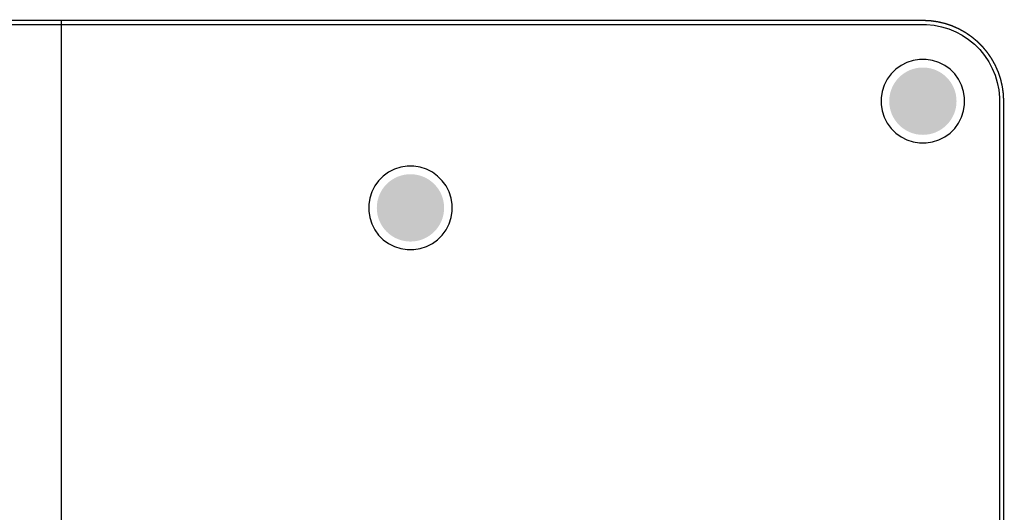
# Model space of a CAD drawing. Header units: inches. Extents: x 0 to 140, y 0 to 140.
# Tile 42 of 42: x 67 to 140, y 103 to 140. Entities that reach past the tile are written whole.
import ezdxf

# ---------------------------------------------------------------- set-up
doc = ezdxf.new("R2010")
doc.units = ezdxf.units.IN
for name, color, linetype in [('Board', 56, 'Continuous'), ('BOTTOM', 5, 'Continuous'), ('Bottom Solder', 6, 'Continuous'), ('Pad Holes', 156, 'Continuous'), ('TOP', 1, 'Continuous'), ('Top Solder', 216, 'Continuous')]:
    doc.layers.add(name, color=color, linetype=linetype)

msp = doc.modelspace()

# ---------------------------------------------------------------- hatches: boundary and pattern name
at = {"layer": 'BOTTOM'}
h = msp.add_hatch(color=5, dxfattribs=at)
edge = h.paths.add_edge_path()
edge.add_arc((134, 134), 1.5, 0, 360)
h = msp.add_hatch(color=5, dxfattribs=at)
edge = h.paths.add_edge_path()
edge.add_arc((95.93, 126.077), 1.5, 0, 360)
at = {"layer": 'Bottom Solder'}
h = msp.add_hatch(color=6, dxfattribs=at)
edge = h.paths.add_edge_path()
edge.add_arc((134, 134), 2.5, 0, 360)
h = msp.add_hatch(color=6, dxfattribs=at)
edge = h.paths.add_edge_path()
edge.add_arc((95.93, 126.077), 2.5, 0, 360)
at = {"layer": 'Pad Holes'}
h = msp.add_hatch(color=7, dxfattribs=at)
edge = h.paths.add_edge_path()
edge.add_arc((134, 134), 1.75, 0, 360)
h = msp.add_hatch(color=7, dxfattribs=at)
edge = h.paths.add_edge_path()
edge.add_arc((95.93, 126.077), 1.75, 0, 360)
at = {"layer": 'TOP'}
h = msp.add_hatch(color=1, dxfattribs=at)
edge = h.paths.add_edge_path()
edge.add_arc((134, 134), 1.5, 0, 360)
h = msp.add_hatch(color=1, dxfattribs=at)
edge = h.paths.add_edge_path()
edge.add_arc((95.93, 126.077), 1.5, 0, 360)
at = {"layer": 'Top Solder'}
h = msp.add_hatch(color=216, dxfattribs=at)
edge = h.paths.add_edge_path()
edge.add_arc((134, 134), 2.5, 0, 360)
h = msp.add_hatch(color=216, dxfattribs=at)
edge = h.paths.add_edge_path()
edge.add_arc((95.93, 126.077), 2.5, 0, 360)

# ---------------------------------------------------------------- linework, layer by layer
at = {"layer": 'Board', "const_width": 0.1}
for points in [[(6, 140), (134, 140)], [(70, 71.75), (70, 140)], [(70, 71.75), (70, 140)], [(140, 6), (140, 134)]]:
    msp.add_lwpolyline(points, dxfattribs=at)
at = {"layer": 'Board', "const_width": 0.05}
for points in [[(69.975, 140, 1), (70.025, 140, 1)], [(69.975, 140, 1), (70.025, 140, 1)], [(133.975, 140, 1), (134.025, 140, 1)], [(133.975, 140, 1), (134.025, 140, 1)], [(139.975, 134, 1), (140.025, 134, 1)], [(139.975, 134, 1), (140.025, 134, 1)]]:
    msp.add_lwpolyline(points, format="xyb", close=True, dxfattribs=at)
at = {"layer": 'Board', "const_width": 0.1}
msp.add_lwpolyline([(134, 140, -0.414214), (140, 134)], format="xyb", dxfattribs=at)
at = {"layer": 'BOTTOM'}
for p, q in [((6, 139.694), (134, 139.694)), ((134, 139.694), (134.28, 139.694)), ((134.28, 139.694), (134.837, 139.639)), ((134.837, 139.639), (135.385, 139.53)), ((135.385, 139.53), (135.921, 139.368)), ((135.921, 139.368), (136.437, 139.154)), ((136.437, 139.154), (136.931, 138.89)), ((136.931, 138.89), (137.396, 138.579)), ((137.396, 138.579), (137.829, 138.224)), ((137.829, 138.224), (138.224, 137.829)), ((138.224, 137.829), (138.579, 137.396)), ((132.81, 136.873), (132.375, 136.652)), ((133.274, 137.024), (132.81, 136.873)), ((133.756, 137.1), (133.274, 137.024)), ((134.244, 137.1), (133.756, 137.1)), ((134.726, 137.024), (134.244, 137.1)), ((135.19, 136.873), (134.726, 137.024)), ((135.625, 136.652), (135.19, 136.873)), ((138.579, 137.396), (138.89, 136.931)), ((138.89, 136.931), (139.154, 136.437)), ((131.981, 136.365), (131.635, 136.02)), ((132.375, 136.652), (131.981, 136.365)), ((136.02, 136.365), (135.625, 136.652)), ((136.365, 136.02), (136.02, 136.365)), ((139.154, 136.437), (139.368, 135.921)), ((131.349, 135.625), (131.127, 135.19)), ((131.635, 136.02), (131.349, 135.625)), ((136.651, 135.625), (136.365, 136.02)), ((136.873, 135.19), (136.651, 135.625)), ((139.368, 135.921), (139.53, 135.385)), ((139.53, 135.385), (139.639, 134.837)), ((130.976, 134.726), (130.9, 134.244)), ((131.127, 135.19), (130.976, 134.726)), ((137.024, 134.726), (136.873, 135.19)), ((137.1, 134.244), (137.024, 134.726)), ((139.639, 134.837), (139.694, 134.28)), ((130.9, 134.244), (130.9, 133.756)), ((137.1, 133.756), (137.1, 134.244)), ((139.694, 134.28), (139.694, 134)), ((139.694, 134), (139.694, 6)), ((130.9, 133.756), (130.976, 133.274)), ((130.976, 133.274), (131.127, 132.81)), ((136.873, 132.81), (137.024, 133.274)), ((137.024, 133.274), (137.1, 133.756)), ((131.127, 132.81), (131.349, 132.376)), ((136.651, 132.376), (136.873, 132.81)), ((131.349, 132.376), (131.635, 131.981)), ((131.635, 131.981), (131.981, 131.636)), ((136.02, 131.636), (136.365, 131.981)), ((136.365, 131.981), (136.651, 132.376)), ((131.981, 131.636), (132.375, 131.349)), ((132.375, 131.349), (132.81, 131.127)), ((132.81, 131.127), (133.274, 130.977)), ((133.274, 130.977), (133.756, 130.9)), ((134.244, 130.9), (134.726, 130.977)), ((134.726, 130.977), (135.19, 131.127)), ((135.19, 131.127), (135.625, 131.349)), ((135.625, 131.349), (136.02, 131.636)), ((133.756, 130.9), (134.244, 130.9)), ((94.74, 128.95), (94.305, 128.729)), ((95.204, 129.101), (94.74, 128.95)), ((95.686, 129.177), (95.204, 129.101)), ((96.174, 129.177), (95.686, 129.177)), ((96.656, 129.101), (96.174, 129.177)), ((97.12, 128.95), (96.656, 129.101)), ((97.555, 128.729), (97.12, 128.95)), ((93.565, 128.097), (93.279, 127.702)), ((93.91, 128.442), (93.565, 128.097)), ((94.305, 128.729), (93.91, 128.442)), ((97.949, 128.442), (97.555, 128.729)), ((98.294, 128.097), (97.949, 128.442)), ((98.581, 127.702), (98.294, 128.097)), ((93.279, 127.702), (93.057, 127.267)), ((98.803, 127.267), (98.581, 127.702)), ((92.906, 126.803), (92.83, 126.321)), ((93.057, 127.267), (92.906, 126.803)), ((98.954, 126.803), (98.803, 127.267)), ((99.03, 126.321), (98.954, 126.803)), ((92.83, 126.321), (92.83, 125.833)), ((92.83, 125.833), (92.906, 125.352)), ((98.954, 125.352), (99.03, 125.833)), ((99.03, 125.833), (99.03, 126.321)), ((92.906, 125.352), (93.057, 124.887)), ((98.803, 124.887), (98.954, 125.352)), ((93.057, 124.887), (93.279, 124.453)), ((93.279, 124.453), (93.565, 124.058)), ((98.294, 124.058), (98.581, 124.453)), ((98.581, 124.453), (98.803, 124.887)), ((93.565, 124.058), (93.91, 123.713)), ((93.91, 123.713), (94.305, 123.426)), ((97.555, 123.426), (97.949, 123.713)), ((97.949, 123.713), (98.294, 124.058)), ((94.305, 123.426), (94.74, 123.205)), ((94.74, 123.205), (95.204, 123.054)), ((95.204, 123.054), (95.686, 122.977)), ((95.686, 122.977), (96.174, 122.977)), ((96.174, 122.977), (96.656, 123.054)), ((96.656, 123.054), (97.12, 123.205)), ((97.12, 123.205), (97.555, 123.426))]:
    msp.add_line(p, q, dxfattribs=at)
at = {"layer": 'TOP'}
for p, q in [((6, 139.694), (134, 139.694)), ((134, 139.694), (134.28, 139.694)), ((134.28, 139.694), (134.837, 139.639)), ((134.837, 139.639), (135.385, 139.53)), ((135.385, 139.53), (135.921, 139.368)), ((135.921, 139.368), (136.437, 139.154)), ((136.437, 139.154), (136.931, 138.89)), ((136.931, 138.89), (137.396, 138.579)), ((137.396, 138.579), (137.829, 138.224)), ((137.829, 138.224), (138.224, 137.829)), ((138.224, 137.829), (138.579, 137.396)), ((132.81, 136.873), (132.375, 136.652)), ((133.274, 137.024), (132.81, 136.873)), ((133.756, 137.1), (133.274, 137.024)), ((134.244, 137.1), (133.756, 137.1)), ((134.726, 137.024), (134.244, 137.1)), ((135.19, 136.873), (134.726, 137.024)), ((135.625, 136.652), (135.19, 136.873)), ((138.579, 137.396), (138.89, 136.931)), ((138.89, 136.931), (139.154, 136.437)), ((131.981, 136.365), (131.635, 136.02)), ((132.375, 136.652), (131.981, 136.365)), ((136.02, 136.365), (135.625, 136.652)), ((136.365, 136.02), (136.02, 136.365)), ((139.154, 136.437), (139.368, 135.921)), ((131.349, 135.625), (131.127, 135.19)), ((131.635, 136.02), (131.349, 135.625)), ((136.651, 135.625), (136.365, 136.02)), ((136.873, 135.19), (136.651, 135.625)), ((139.368, 135.921), (139.53, 135.385)), ((139.53, 135.385), (139.639, 134.837)), ((130.976, 134.726), (130.9, 134.244)), ((131.127, 135.19), (130.976, 134.726)), ((137.024, 134.726), (136.873, 135.19)), ((137.1, 134.244), (137.024, 134.726)), ((139.639, 134.837), (139.694, 134.28)), ((130.9, 134.244), (130.9, 133.756)), ((137.1, 133.756), (137.1, 134.244)), ((139.694, 134.28), (139.694, 134)), ((139.694, 134), (139.694, 6)), ((130.9, 133.756), (130.976, 133.274)), ((130.976, 133.274), (131.127, 132.81)), ((136.873, 132.81), (137.024, 133.274)), ((137.024, 133.274), (137.1, 133.756)), ((131.127, 132.81), (131.349, 132.376)), ((136.651, 132.376), (136.873, 132.81)), ((131.349, 132.376), (131.635, 131.981)), ((131.635, 131.981), (131.981, 131.636)), ((136.02, 131.636), (136.365, 131.981)), ((136.365, 131.981), (136.651, 132.376)), ((131.981, 131.636), (132.375, 131.349)), ((132.375, 131.349), (132.81, 131.127)), ((132.81, 131.127), (133.274, 130.977)), ((133.274, 130.977), (133.756, 130.9)), ((134.244, 130.9), (134.726, 130.977)), ((134.726, 130.977), (135.19, 131.127)), ((135.19, 131.127), (135.625, 131.349)), ((135.625, 131.349), (136.02, 131.636)), ((133.756, 130.9), (134.244, 130.9)), ((94.74, 128.95), (94.305, 128.729)), ((95.204, 129.101), (94.74, 128.95)), ((95.686, 129.177), (95.204, 129.101)), ((96.174, 129.177), (95.686, 129.177)), ((96.656, 129.101), (96.174, 129.177)), ((97.12, 128.95), (96.656, 129.101)), ((97.555, 128.729), (97.12, 128.95)), ((93.565, 128.097), (93.279, 127.702)), ((93.91, 128.442), (93.565, 128.097)), ((94.305, 128.729), (93.91, 128.442)), ((97.949, 128.442), (97.555, 128.729)), ((98.294, 128.097), (97.949, 128.442)), ((98.581, 127.702), (98.294, 128.097)), ((93.279, 127.702), (93.057, 127.267)), ((98.803, 127.267), (98.581, 127.702)), ((92.906, 126.803), (92.83, 126.321)), ((93.057, 127.267), (92.906, 126.803)), ((98.954, 126.803), (98.803, 127.267)), ((99.03, 126.321), (98.954, 126.803)), ((92.83, 126.321), (92.83, 125.833)), ((92.83, 125.833), (92.906, 125.352)), ((98.954, 125.352), (99.03, 125.833)), ((99.03, 125.833), (99.03, 126.321)), ((92.906, 125.352), (93.057, 124.887)), ((98.803, 124.887), (98.954, 125.352)), ((93.057, 124.887), (93.279, 124.453)), ((93.279, 124.453), (93.565, 124.058)), ((98.294, 124.058), (98.581, 124.453)), ((98.581, 124.453), (98.803, 124.887)), ((93.565, 124.058), (93.91, 123.713)), ((93.91, 123.713), (94.305, 123.426)), ((97.555, 123.426), (97.949, 123.713)), ((97.949, 123.713), (98.294, 124.058)), ((94.305, 123.426), (94.74, 123.205)), ((94.74, 123.205), (95.204, 123.054)), ((95.204, 123.054), (95.686, 122.977)), ((95.686, 122.977), (96.174, 122.977)), ((96.174, 122.977), (96.656, 123.054)), ((96.656, 123.054), (97.12, 123.205)), ((97.12, 123.205), (97.555, 123.426))]:
    msp.add_line(p, q, dxfattribs=at)

doc.saveas('drawing.dxf')
